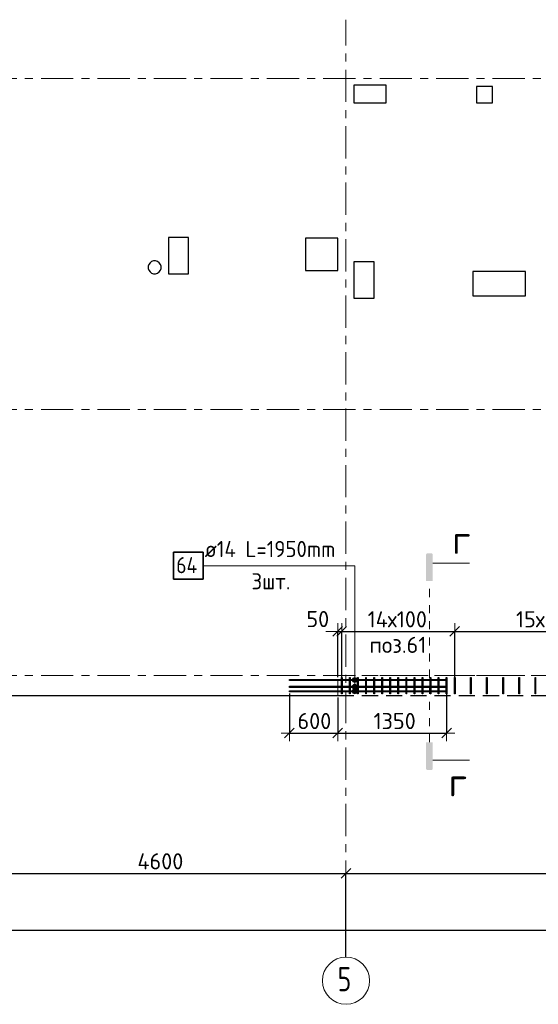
# Model space of a CAD drawing. Header units: metres. Extents: x -38 to 99, y -15 to 21.
# Tile 3 of 48: x 10 to 16, y -4 to 8. Entities that reach past the tile are written whole.
import ezdxf

# ---------------------------------------------------------------- set-up
doc = ezdxf.new("R2010")
doc.units = ezdxf.units.M
doc.header["$PDMODE"] = 65
for name, pattern in [('______11', [0.5, 0.4, -0.05, 0, -0.05]), ('______2', [0.27, 0.2, -0.07]), ('______3', [0.5, 0.4, -0.1]), ('______5', [1.1, 0.8, -0.1, 0.1, -0.1]), ('______9', [0.1, 0, -0.1])]:
    doc.linetypes.add(name, pattern=pattern)
for name, color, linetype, lineweight in [('XR$2$Осевая линия (1)', 7, '______5', 13), ('XR$2$Размерная линия (1)', 7, 'Continuous', 13), ('XR$3$Арм.стержн. Доп. арматура', 180, 'Continuous', 35), ('XR$3$Арм.стержн. Хомут', 240, 'Continuous', 35), ('XR$3$Балка (1)', 7, '______3', 13), ('XR$3$Перекрытие (1)', 7, 'Continuous', 35), ('XR$3$Размерная линия (1)', 7, 'Continuous', 13), ('XR$3$Текст_ общее_1', 7, 'Continuous', 13)]:
    doc.layers.add(name, color=color, linetype=linetype, lineweight=lineweight)
doc.styles.add('ISOCPEUR', font='txt')
doc.dimstyles.new('DIMSTYLE_3', dxfattribs={"dimtxt": 0.2, "dimasz": 0.2, "dimexe": 0, "dimexo": 0, "dimgap": 0.1, "dimtad": 2, "dimdec": 0, "dimlfac": 1000, "dimrnd": 5, "dimzin": 12, "dimdsep": 46, "dimtxsty": 'ISOCPEUR', "dimblk1": 'ALL_ML_STRICH', "dimblk2": 'ALL_ML_STRICH', "dimsah": 1, "dimcen": 0, "dimclrd": 7, "dimclre": 256, "dimclrt": 7, "dimadec": 0, "dimazin": 0, "dimtfac": 1, "dimtdec": 0, "dimtix": 1, "dimtmove": 2, "dimatfit": 3, "dimfxl": 0, "dimtzin": 0, "dimlwd": 0, "dimlwe": -3, "dimarcsym": 0})
doc.dimstyles.new('DIMSTYLE_6', dxfattribs={"dimtxt": 0.2, "dimasz": 0.2, "dimexe": 0, "dimexo": 0, "dimgap": 0.1, "dimtad": 2, "dimdec": 0, "dimlfac": 1000, "dimrnd": 5, "dimzin": 12, "dimdsep": 46, "dimtxsty": 'ISOCPEUR', "dimblk1": 'ALL_ML_STRICH', "dimblk2": 'ALL_ML_STRICH', "dimsah": 1, "dimcen": 0, "dimclrd": 7, "dimclre": 256, "dimclrt": 7, "dimadec": 0, "dimazin": 0, "dimtfac": 1, "dimtdec": 0, "dimtix": 1, "dimtmove": 2, "dimatfit": 3, "dimfxl": 0, "dimtvp": 1.2, "dimtzin": 0, "dimlwd": 0, "dimlwe": -3, "dimarcsym": 0})

# ---------------------------------------------------------------- blocks, each defined once
blk = doc.blocks.new('ALL_ML_STRICH')
at = {"color": 0, "linetype": 'ByBlock', "lineweight": -2}
for p, q in [((-1, 0), (0.5, 0)), ((-0.3, -0.3), (0.3, 0.3)), ((0, -0.5), (0, 0.5))]:
    blk.add_line(p, q, dxfattribs=at)
blk = doc.blocks.new('*D12')
at = {"layer": 'DEFPOINTS', "color": 7, "linetype": 'Continuous', "lineweight": 13, "transparency": 33554687}
for p in [(0.5, -3.103), (0.5, -3.156), (61.6, -3.14)]:
    blk.add_point(p, dxfattribs=at)
at = {"layer": 'XR$2$Размерная линия (1)', "color": 9, "linetype": 'Continuous', "lineweight": -2, "true_color": 0xc7c7c7, "transparency": 33554687}
for p, q in [((0.5, -3.123), (0.5, -3.156)), ((61.6, -3.156), (61.6, -3.156))]:
    blk.add_line(p, q, dxfattribs=at)
at = {"layer": 'XR$2$Размерная линия (1)', "color": 7, "linetype": 'Continuous', "lineweight": -2, "transparency": 33554687}
blk.add_line((0.5, -3.156), (61.6, -3.156), dxfattribs=at)
at = {"layer": 'XR$2$Размерная линия (1)', "color": 7, "linetype": 'Continuous', "lineweight": 13, "transparency": 33554687, "xscale": 0.2, "yscale": 0.2, "zscale": 0.2, "rotation": 180}
blk.add_blockref('ALL_ML_STRICH', (0.5, -3.156), dxfattribs=at)
at = {"layer": 'XR$2$Размерная линия (1)', "color": 7, "linetype": 'Continuous', "lineweight": 13, "transparency": 33554687, "xscale": 0.2, "yscale": 0.2, "zscale": 0.2}
blk.add_blockref('ALL_ML_STRICH', (61.6, -3.156), dxfattribs=at)
at = {"layer": 'XR$2$Размерная линия (1)', "color": 7, "linetype": 'Continuous', "lineweight": 13, "transparency": 33554687, "insert": (31.1, -3.006), "char_height": 0.2, "width": 1, "attachment_point": 5, "style": 'ISOCPEUR'}
blk.add_mtext('\\A1;{61100}', dxfattribs=at)
blk = doc.blocks.new('*D15')
at = {"layer": 'DEFPOINTS', "color": 7, "linetype": 'Continuous', "lineweight": 13, "transparency": 33554687}
for p in [(9.15, -2.452), (9.15, -3.513), (13.75, -3.513)]:
    blk.add_point(p, dxfattribs=at)
at = {"layer": 'XR$2$Размерная линия (1)', "color": 9, "linetype": 'Continuous', "lineweight": -2, "true_color": 0xc7c7c7, "transparency": 33554687}
for p, q in [((9.15, -3.493), (9.15, -2.452)), ((13.75, -3.493), (13.75, -2.452))]:
    blk.add_line(p, q, dxfattribs=at)
at = {"layer": 'XR$2$Размерная линия (1)', "color": 7, "linetype": 'Continuous', "lineweight": -2, "transparency": 33554687}
blk.add_line((9.15, -2.452), (13.75, -2.452), dxfattribs=at)
at = {"layer": 'XR$2$Размерная линия (1)', "color": 7, "linetype": 'Continuous', "lineweight": 13, "transparency": 33554687, "xscale": 0.2, "yscale": 0.2, "zscale": 0.2, "rotation": 180}
blk.add_blockref('ALL_ML_STRICH', (9.15, -2.452), dxfattribs=at)
at = {"layer": 'XR$2$Размерная линия (1)', "color": 7, "linetype": 'Continuous', "lineweight": 13, "transparency": 33554687, "xscale": 0.2, "yscale": 0.2, "zscale": 0.2}
blk.add_blockref('ALL_ML_STRICH', (13.75, -2.452), dxfattribs=at)
at = {"layer": 'XR$2$Размерная линия (1)', "color": 7, "linetype": 'Continuous', "lineweight": 13, "transparency": 33554687, "insert": (11.45, -2.302), "char_height": 0.2, "width": 0.8, "attachment_point": 5, "style": 'ISOCPEUR'}
blk.add_mtext('\\A1;{4600}', dxfattribs=at)
blk = doc.blocks.new('*D16')
at = {"layer": 'DEFPOINTS', "color": 7, "linetype": 'Continuous', "lineweight": 13, "transparency": 33554687}
for p in [(13.75, -2.452), (13.75, -3.513), (19.45, -3.607)]:
    blk.add_point(p, dxfattribs=at)
at = {"layer": 'XR$2$Размерная линия (1)', "color": 9, "linetype": 'Continuous', "lineweight": -2, "true_color": 0xc7c7c7, "transparency": 33554687}
for p, q in [((13.75, -3.493), (13.75, -2.452)), ((19.45, -3.587), (19.45, -2.452))]:
    blk.add_line(p, q, dxfattribs=at)
at = {"layer": 'XR$2$Размерная линия (1)', "color": 7, "linetype": 'Continuous', "lineweight": -2, "transparency": 33554687}
blk.add_line((13.75, -2.452), (19.45, -2.452), dxfattribs=at)
at = {"layer": 'XR$2$Размерная линия (1)', "color": 7, "linetype": 'Continuous', "lineweight": 13, "transparency": 33554687, "xscale": 0.2, "yscale": 0.2, "zscale": 0.2, "rotation": 180}
blk.add_blockref('ALL_ML_STRICH', (13.75, -2.452), dxfattribs=at)
at = {"layer": 'XR$2$Размерная линия (1)', "color": 7, "linetype": 'Continuous', "lineweight": 13, "transparency": 33554687, "xscale": 0.2, "yscale": 0.2, "zscale": 0.2}
blk.add_blockref('ALL_ML_STRICH', (19.45, -2.452), dxfattribs=at)
at = {"layer": 'XR$2$Размерная линия (1)', "color": 7, "linetype": 'Continuous', "lineweight": 13, "transparency": 33554687, "insert": (16.61, -2.302), "char_height": 0.2, "width": 0.8, "attachment_point": 5, "style": 'ISOCPEUR'}
blk.add_mtext('\\A1;{5700}', dxfattribs=at)
blk = doc.blocks.new('*D39')
at = {"layer": 'DEFPOINTS', "color": 7, "linetype": 'Continuous', "lineweight": 13, "transparency": 33554687}
for p in [(13.05, -0.202), (13.65, -0.25), (13.05, -0.713)]:
    blk.add_point(p, dxfattribs=at)
at = {"layer": 'XR$3$Размерная линия (1)', "color": 9, "linetype": 'Continuous', "lineweight": -2, "true_color": 0xc7c7c7, "transparency": 33554687}
for p, q in [((13.05, -0.222), (13.05, -0.713)), ((13.65, -0.27), (13.65, -0.713))]:
    blk.add_line(p, q, dxfattribs=at)
at = {"layer": 'XR$3$Размерная линия (1)', "color": 7, "linetype": 'Continuous', "lineweight": -2, "transparency": 33554687}
blk.add_line((13.05, -0.713), (13.65, -0.713), dxfattribs=at)
at = {"layer": 'XR$3$Размерная линия (1)', "color": 7, "linetype": 'Continuous', "lineweight": 13, "transparency": 33554687, "xscale": 0.2, "yscale": 0.2, "zscale": 0.2, "rotation": 180}
blk.add_blockref('ALL_ML_STRICH', (13.05, -0.713), dxfattribs=at)
at = {"layer": 'XR$3$Размерная линия (1)', "color": 7, "linetype": 'Continuous', "lineweight": 13, "transparency": 33554687, "xscale": 0.2, "yscale": 0.2, "zscale": 0.2}
blk.add_blockref('ALL_ML_STRICH', (13.65, -0.713), dxfattribs=at)
at = {"layer": 'XR$3$Размерная линия (1)', "color": 7, "linetype": 'Continuous', "lineweight": 13, "transparency": 33554687, "insert": (13.36, -0.563), "char_height": 0.2, "width": 0.6, "attachment_point": 5, "style": 'ISOCPEUR'}
blk.add_mtext('\\A1;{600}', dxfattribs=at)
blk = doc.blocks.new('*D40')
at = {"layer": 'DEFPOINTS', "color": 7, "linetype": 'Continuous', "lineweight": 13, "transparency": 33554687}
for p in [(15, -0.202), (13.65, -0.25), (13.65, -0.713)]:
    blk.add_point(p, dxfattribs=at)
at = {"layer": 'XR$3$Размерная линия (1)', "color": 9, "linetype": 'Continuous', "lineweight": -2, "true_color": 0xc7c7c7, "transparency": 33554687}
for p, q in [((15, -0.222), (15, -0.713)), ((13.65, -0.27), (13.65, -0.713))]:
    blk.add_line(p, q, dxfattribs=at)
at = {"layer": 'XR$3$Размерная линия (1)', "color": 7, "linetype": 'Continuous', "lineweight": -2, "transparency": 33554687}
blk.add_line((13.65, -0.713), (15, -0.713), dxfattribs=at)
at = {"layer": 'XR$3$Размерная линия (1)', "color": 7, "linetype": 'Continuous', "lineweight": 13, "transparency": 33554687, "xscale": 0.2, "yscale": 0.2, "zscale": 0.2, "rotation": 180}
blk.add_blockref('ALL_ML_STRICH', (13.65, -0.713), dxfattribs=at)
at = {"layer": 'XR$3$Размерная линия (1)', "color": 7, "linetype": 'Continuous', "lineweight": 13, "transparency": 33554687, "xscale": 0.2, "yscale": 0.2, "zscale": 0.2}
blk.add_blockref('ALL_ML_STRICH', (15, -0.713), dxfattribs=at)
at = {"layer": 'XR$3$Размерная линия (1)', "color": 7, "linetype": 'Continuous', "lineweight": 13, "transparency": 33554687, "insert": (14.355, -0.563), "char_height": 0.2, "width": 0.8, "attachment_point": 5, "style": 'ISOCPEUR'}
blk.add_mtext('\\A1;{1350}', dxfattribs=at)
blk = doc.blocks.new('*D43')
at = {"layer": 'DEFPOINTS', "color": 7, "linetype": 'Continuous', "lineweight": 13, "transparency": 33554687}
for p in [(13.65, 0.548), (13.65, -0.039), (13.7, -0.078)]:
    blk.add_point(p, dxfattribs=at)
at = {"layer": 'XR$3$Размерная линия (1)', "color": 9, "linetype": 'Continuous', "lineweight": -2, "true_color": 0xc7c7c7, "transparency": 33554687}
for p, q in [((13.65, -0.019), (13.65, 0.548)), ((13.7, -0.058), (13.7, 0.548))]:
    blk.add_line(p, q, dxfattribs=at)
at = {"layer": 'XR$3$Размерная линия (1)', "color": 7, "linetype": 'Continuous', "lineweight": -2, "transparency": 33554687}
blk.add_line((13.65, 0.548), (13.7, 0.548), dxfattribs=at)
at = {"layer": 'XR$3$Размерная линия (1)', "color": 7, "linetype": 'Continuous', "lineweight": 13, "transparency": 33554687, "xscale": 0.2, "yscale": 0.2, "zscale": 0.2}
blk.add_blockref('ALL_ML_STRICH', (13.7, 0.548), dxfattribs=at)
at = {"layer": 'XR$3$Размерная линия (1)', "color": 7, "linetype": 'Continuous', "lineweight": 13, "transparency": 33554687, "xscale": 0.2, "yscale": 0.2, "zscale": 0.2, "rotation": 180}
blk.add_blockref('ALL_ML_STRICH', (13.65, 0.548), dxfattribs=at)
at = {"layer": 'XR$3$Размерная линия (1)', "color": 7, "linetype": 'Continuous', "lineweight": 13, "transparency": 33554687, "insert": (13.402, 0.701), "char_height": 0.2, "width": 0.4, "attachment_point": 5, "style": 'ISOCPEUR'}
blk.add_mtext('\\A1;{50}', dxfattribs=at)
blk = doc.blocks.new('*D44')
at = {"layer": 'DEFPOINTS', "color": 7, "linetype": 'Continuous', "lineweight": 13, "transparency": 33554687}
for p in [(13.7, 0.548), (13.7, -0.078), (15.1, -0.059)]:
    blk.add_point(p, dxfattribs=at)
at = {"layer": 'XR$3$Размерная линия (1)', "color": 9, "linetype": 'Continuous', "lineweight": -2, "true_color": 0xc7c7c7, "transparency": 33554687}
for p, q in [((13.7, -0.058), (13.7, 0.548)), ((15.1, -0.039), (15.1, 0.548))]:
    blk.add_line(p, q, dxfattribs=at)
at = {"layer": 'XR$3$Размерная линия (1)', "color": 7, "linetype": 'Continuous', "lineweight": -2, "transparency": 33554687}
blk.add_line((13.7, 0.548), (15.1, 0.548), dxfattribs=at)
at = {"layer": 'XR$3$Размерная линия (1)', "color": 7, "linetype": 'Continuous', "lineweight": 13, "transparency": 33554687, "xscale": 0.2, "yscale": 0.2, "zscale": 0.2, "rotation": 180}
blk.add_blockref('ALL_ML_STRICH', (13.7, 0.548), dxfattribs=at)
at = {"layer": 'XR$3$Размерная линия (1)', "color": 7, "linetype": 'Continuous', "lineweight": 13, "transparency": 33554687, "xscale": 0.2, "yscale": 0.2, "zscale": 0.2}
blk.add_blockref('ALL_ML_STRICH', (15.1, 0.548), dxfattribs=at)
at = {"layer": 'XR$3$Размерная линия (1)', "color": 7, "linetype": 'Continuous', "lineweight": 13, "transparency": 33554687, "insert": (14.02, 0.798), "char_height": 0.2, "width": 0.01, "attachment_point": 1, "line_spacing_factor": 0.60241, "style": 'ISOCPEUR'}
blk.add_mtext('14х100', dxfattribs=at)
blk = doc.blocks.new('*D45')
at = {"layer": 'DEFPOINTS', "color": 7, "linetype": 'Continuous', "lineweight": 13, "transparency": 33554687}
for p in [(15.1, 0.548), (15.1, -0.059), (18.1, -0.066)]:
    blk.add_point(p, dxfattribs=at)
at = {"layer": 'XR$3$Размерная линия (1)', "color": 9, "linetype": 'Continuous', "lineweight": -2, "true_color": 0xc7c7c7, "transparency": 33554687}
for p, q in [((15.1, -0.039), (15.1, 0.548)), ((18.1, -0.046), (18.1, 0.548))]:
    blk.add_line(p, q, dxfattribs=at)
at = {"layer": 'XR$3$Размерная линия (1)', "color": 7, "linetype": 'Continuous', "lineweight": -2, "transparency": 33554687}
blk.add_line((15.1, 0.548), (18.1, 0.548), dxfattribs=at)
at = {"layer": 'XR$3$Размерная линия (1)', "color": 7, "linetype": 'Continuous', "lineweight": 13, "transparency": 33554687, "xscale": 0.2, "yscale": 0.2, "zscale": 0.2, "rotation": 180}
blk.add_blockref('ALL_ML_STRICH', (15.1, 0.548), dxfattribs=at)
at = {"layer": 'XR$3$Размерная линия (1)', "color": 7, "linetype": 'Continuous', "lineweight": 13, "transparency": 33554687, "xscale": 0.2, "yscale": 0.2, "zscale": 0.2}
blk.add_blockref('ALL_ML_STRICH', (18.1, 0.548), dxfattribs=at)
at = {"layer": 'XR$3$Размерная линия (1)', "color": 7, "linetype": 'Continuous', "lineweight": 13, "transparency": 33554687, "insert": (15.86, 0.798), "char_height": 0.2, "width": 0.01, "attachment_point": 1, "line_spacing_factor": 0.60241, "style": 'ISOCPEUR'}
blk.add_mtext('15х200=3000', dxfattribs=at)

msp = doc.modelspace()

# ---------------------------------------------------------------- hatches: boundary and pattern name
at = {"linetype": 'Continuous', "lineweight": 25, "true_color": 0x000000, "transparency": 33554687}
for points in [[(14.8285, 1.4992), (14.828, 1.5017), (14.8271, 1.5041), (14.826, 1.5064), (14.8246, 1.5086), (14.8229, 1.5105), (14.821, 1.5122), (14.8189, 1.5136), (14.8166, 1.5147), (14.8141, 1.5155), (14.8116, 1.516), (14.8091, 1.5162), (14.7646, 1.5162), (14.762, 1.516), (14.7595, 1.5155), (14.7571, 1.5147), (14.7548, 1.5136), (14.7527, 1.5122), (14.7508, 1.5105), (14.7491, 1.5086), (14.7476, 1.5064), (14.7465, 1.5041), (14.7457, 1.5017), (14.7452, 1.4992), (14.745, 1.4967), (14.745, 1.1717), (14.8286, 1.1717), (14.8286, 1.4967)], [(14.8285, -1.1538), (14.8286, -1.1512), (14.8286, -0.8262), (14.745, -0.8262), (14.745, -1.1512), (14.7452, -1.1538), (14.7457, -1.1563), (14.7465, -1.1587), (14.7476, -1.161), (14.7491, -1.1631), (14.7508, -1.165), (14.7527, -1.1667), (14.7548, -1.1681), (14.7571, -1.1693), (14.7595, -1.1701), (14.762, -1.1706), (14.7646, -1.1708), (14.8091, -1.1708), (14.8116, -1.1706), (14.8141, -1.1701), (14.8166, -1.1693), (14.8189, -1.1681), (14.821, -1.1667), (14.8229, -1.165), (14.8246, -1.1631), (14.826, -1.161), (14.8271, -1.1587), (14.828, -1.1563)]]:
    msp.add_hatch(color=18, dxfattribs=at).paths.add_polyline_path(points)
at = {"layer": 'XR$3$Арм.стержн. Доп. арматура', "linetype": 'Continuous', "lineweight": 13, "transparency": 33554687}
for points in [[(13.8859, -0.0398), (13.8343, -0.0398), (13.8301, -0.0548)], [(13.8859, -0.0398), (13.8301, -0.0548), (13.8901, -0.0548)], [(13.8901, -0.0548), (13.8301, -0.0548), (13.8343, -0.0698)], [(13.8751, -0.029), (13.8451, -0.029), (13.8343, -0.0398)], [(13.8751, -0.029), (13.8343, -0.0398), (13.8859, -0.0398)], [(13.8901, -0.0548), (13.8343, -0.0698), (13.8859, -0.0698)], [(13.8859, -0.0698), (13.8343, -0.0698), (13.8451, -0.0806)], [(13.8751, -0.1139), (13.8451, -0.1139), (13.8343, -0.1247)], [(13.8751, -0.1139), (13.8343, -0.1247), (13.8859, -0.1247)], [(13.8451, -0.029), (13.8751, -0.029), (13.8601, -0.0248)], [(13.8859, -0.0698), (13.8451, -0.0806), (13.8751, -0.0806)], [(13.8751, -0.0806), (13.8451, -0.0806), (13.8601, -0.0848)], [(13.8451, -0.1139), (13.8751, -0.1139), (13.8601, -0.1097)], [(13.8859, -0.1247), (13.8343, -0.1247), (13.8301, -0.1397)], [(13.8859, -0.1247), (13.8301, -0.1397), (13.8901, -0.1397)], [(13.8901, -0.1397), (13.8301, -0.1397), (13.8343, -0.1547)], [(13.8859, -0.1798), (13.8343, -0.1798), (13.8301, -0.1948)], [(13.8859, -0.1798), (13.8301, -0.1948), (13.8901, -0.1948)], [(13.8901, -0.1948), (13.8301, -0.1948), (13.8343, -0.2098)], [(13.8901, -0.1397), (13.8343, -0.1547), (13.8859, -0.1547)], [(13.8859, -0.1547), (13.8343, -0.1547), (13.8451, -0.1655)], [(13.8751, -0.169), (13.8451, -0.169), (13.8343, -0.1798)], [(13.8751, -0.169), (13.8343, -0.1798), (13.8859, -0.1798)], [(13.8901, -0.1948), (13.8343, -0.2098), (13.8859, -0.2098)], [(13.8859, -0.2098), (13.8343, -0.2098), (13.8451, -0.2206)], [(13.8859, -0.1547), (13.8451, -0.1655), (13.8751, -0.1655)], [(13.8451, -0.169), (13.8751, -0.169), (13.8601, -0.1648)], [(13.8751, -0.1655), (13.8451, -0.1655), (13.8601, -0.1697)], [(13.8859, -0.2098), (13.8451, -0.2206), (13.8751, -0.2206)], [(13.8751, -0.2206), (13.8451, -0.2206), (13.8601, -0.2248)]]:
    msp.add_hatch(color=7, dxfattribs=at).paths.add_polyline_path(points)

# ---------------------------------------------------------------- linework, layer by layer
at = {"color": 7, "linetype": 'Continuous', "lineweight": 13, "transparency": 33554687}
for p, q in [((14.8286, 1.3947), (15.2854, 1.3947)), ((14.8286, -1.0492), (15.2854, -1.0492))]:
    msp.add_line(p, q, dxfattribs=at)
at = {"color": 7, "linetype": '______9', "lineweight": 13, "transparency": 33554687}
msp.add_line((14.7868, -0.8262), (14.7868, 1.1717), dxfattribs=at)
at = {"layer": 'XR$2$Осевая линия (1)', "color": 253, "linetype": '______11', "lineweight": 13, "true_color": 0xa0a0a0, "transparency": 33554687}
for p, q in [((13.75, -3.39), (13.75, 8.13)), ((-2.63, 7.4), (62.6, 7.4)), ((-2.63, 3.3), (62.6, 3.3)), ((-2.63, 0), (62.6, 0))]:
    msp.add_line(p, q, dxfattribs=at)
at = {"layer": 'XR$2$Осевая линия (1)', "color": 7, "linetype": 'Continuous', "lineweight": 13, "transparency": 33554687}
msp.add_circle((13.7524, -3.7819), 0.2924, dxfattribs=at)
at = {"layer": 'XR$3$Арм.стержн. Доп. арматура', "color": 7, "linetype": 'Continuous', "lineweight": 13, "transparency": 33554687}
for p, q in [((11.9801, 1.3623), (13.8601, 1.3623)), ((13.8601, 1.3623), (13.8601, -0.1948)), ((13.8601, 1.3623), (13.8601, -0.1397)), ((13.8601, 1.3623), (13.8601, -0.0548)), ((13.8301, -0.0548), (13.8301, -0.0548)), ((13.8601, -0.0248), (13.8601, -0.0248)), ((13.8601, -0.0848), (13.8601, -0.0848)), ((13.8601, -0.1097), (13.8601, -0.1097)), ((13.8901, -0.0548), (13.8901, -0.0548)), ((13.8301, -0.1397), (13.8301, -0.1397)), ((13.8301, -0.1948), (13.8301, -0.1948)), ((13.8601, -0.1648), (13.8601, -0.1648)), ((13.8601, -0.1697), (13.8601, -0.1697)), ((13.8601, -0.2248), (13.8601, -0.2248)), ((13.8901, -0.1397), (13.8901, -0.1397)), ((13.8901, -0.1948), (13.8901, -0.1948))]:
    msp.add_line(p, q, dxfattribs=at)
at = {"layer": 'XR$3$Арм.стержн. Доп. арматура', "color": 7, "linetype": 'Continuous', "lineweight": 35, "transparency": 33554687}
msp.add_lwpolyline([(11.6135, 1.1957), (11.9801, 1.1957), (11.9801, 1.529), (11.6135, 1.529), (11.6135, 1.1957)], dxfattribs=at)
at = {"layer": 'XR$3$Арм.стержн. Доп. арматура', "color": 7, "linetype": 'Continuous', "lineweight": 25, "transparency": 33554687}
for points in [[(13.0501, -0.0478), (15.0001, -0.0478), (15.0001, -0.0618), (13.0501, -0.0618), (13.0501, -0.0478)], [(13.0501, -0.1327), (15.0001, -0.1327), (15.0001, -0.1467), (13.0501, -0.1467), (13.0501, -0.1327)], [(13.0501, -0.1878), (15.0001, -0.1878), (15.0001, -0.2018), (13.0501, -0.2018), (13.0501, -0.1878)]]:
    msp.add_lwpolyline(points, dxfattribs=at)
at = {"layer": 'XR$3$Арм.стержн. Доп. арматура', "color": 7, "linetype": 'Continuous', "lineweight": 13, "transparency": 33554687}
for centre in [(13.8601, -0.0548), (13.8601, -0.1397), (13.8601, -0.1948)]:
    msp.add_circle(centre, 0.03, dxfattribs=at)
at = {"layer": 'XR$3$Арм.стержн. Хомут', "color": 40, "linetype": 'Continuous', "lineweight": 25, "transparency": 33554687}
for points in [[(13.6961, -0.2248), (13.6961, -0.0247), (13.7041, -0.0247), (13.7041, -0.2248), (13.6961, -0.2248)], [(13.7961, -0.2248), (13.7961, -0.0247), (13.8041, -0.0247), (13.8041, -0.2248), (13.7961, -0.2248)], [(13.8961, -0.2248), (13.8961, -0.0247), (13.9041, -0.0247), (13.9041, -0.2248), (13.8961, -0.2248)], [(13.9961, -0.2248), (13.9961, -0.0247), (14.0041, -0.0247), (14.0041, -0.2248), (13.9961, -0.2248)], [(14.0961, -0.2248), (14.0961, -0.0247), (14.1041, -0.0247), (14.1041, -0.2248), (14.0961, -0.2248)], [(14.1961, -0.2248), (14.1961, -0.0247), (14.2041, -0.0247), (14.2041, -0.2248), (14.1961, -0.2248)], [(14.2961, -0.2248), (14.2961, -0.0247), (14.3041, -0.0247), (14.3041, -0.2248), (14.2961, -0.2248)], [(14.3961, -0.2248), (14.3961, -0.0247), (14.4041, -0.0247), (14.4041, -0.2248), (14.3961, -0.2248)], [(14.4961, -0.2248), (14.4961, -0.0247), (14.5041, -0.0247), (14.5041, -0.2248), (14.4961, -0.2248)], [(14.5961, -0.2248), (14.5961, -0.0247), (14.6041, -0.0247), (14.6041, -0.2248), (14.5961, -0.2248)], [(14.6961, -0.2248), (14.6961, -0.0247), (14.7041, -0.0247), (14.7041, -0.2248), (14.6961, -0.2248)], [(14.7961, -0.2248), (14.7961, -0.0247), (14.8041, -0.0247), (14.8041, -0.2248), (14.7961, -0.2248)], [(14.8961, -0.2248), (14.8961, -0.0247), (14.9041, -0.0247), (14.9041, -0.2248), (14.8961, -0.2248)], [(14.9961, -0.2248), (14.9961, -0.0247), (15.0041, -0.0247), (15.0041, -0.2248), (14.9961, -0.2248)], [(15.0961, -0.2248), (15.0961, -0.0247), (15.1041, -0.0247), (15.1041, -0.2248), (15.0961, -0.2248)], [(15.2961, -0.2248), (15.2961, -0.0247), (15.3041, -0.0247), (15.3041, -0.2248), (15.2961, -0.2248)], [(15.4961, -0.2248), (15.4961, -0.0247), (15.5041, -0.0247), (15.5041, -0.2248), (15.4961, -0.2248)], [(15.6961, -0.2248), (15.6961, -0.0247), (15.7041, -0.0247), (15.7041, -0.2248), (15.6961, -0.2248)], [(15.8961, -0.2248), (15.8961, -0.0247), (15.9041, -0.0247), (15.9041, -0.2248), (15.8961, -0.2248)], [(16.0961, -0.2248), (16.0961, -0.0247), (16.1041, -0.0247), (16.1041, -0.2248), (16.0961, -0.2248)]]:
    msp.add_lwpolyline(points, dxfattribs=at)
at = {"layer": 'XR$3$Балка (1)', "color": 7, "linetype": '______2', "lineweight": 25, "transparency": 33554687}
msp.add_line((19.55, -0.2495), (13.6501, -0.2498), dxfattribs=at)
at = {"layer": 'XR$3$Перекрытие (1)', "color": 7, "linetype": 'Continuous', "lineweight": 25, "transparency": 33554687}
for p, q in [((13.849, 7.3202), (13.849, 7.1002)), ((14.249, 7.3202), (13.849, 7.3202)), ((14.249, 7.1002), (14.249, 7.3202)), ((15.37, 7.3002), (15.37, 7.1002)), ((15.57, 7.3002), (15.37, 7.3002)), ((15.57, 7.1002), (15.57, 7.3002)), ((13.849, 7.1002), (14.249, 7.1002)), ((15.37, 7.1002), (15.57, 7.1002)), ((11.5495, 5.4303), (11.5495, 4.9803)), ((11.7995, 5.4303), (11.5495, 5.4303)), ((11.7995, 4.9803), (11.7995, 5.4303)), ((13.2501, 5.42), (13.2501, 5.02)), ((13.6501, 5.42), (13.2501, 5.42)), ((13.6501, 5.02), (13.6501, 5.42)), ((11.3417, 5.1322), (11.3213, 5.1174)), ((11.3657, 5.14), (11.3417, 5.1322)), ((11.391, 5.14), (11.3657, 5.14)), ((11.415, 5.1322), (11.391, 5.14)), ((11.4354, 5.1174), (11.415, 5.1322)), ((13.85, 5.1303), (13.85, 4.6803)), ((14.1, 5.1303), (13.85, 5.1303)), ((14.1, 4.6803), (14.1, 5.1303)), ((11.3065, 5.0969), (11.2987, 5.0729)), ((11.2987, 5.0729), (11.2987, 5.0477)), ((11.2987, 5.0477), (11.3065, 5.0237)), ((11.3213, 5.1174), (11.3065, 5.0969)), ((11.3065, 5.0237), (11.3213, 5.0033)), ((11.4502, 5.0969), (11.4354, 5.1174)), ((11.4354, 5.0033), (11.4502, 5.0237)), ((11.458, 5.0729), (11.4502, 5.0969)), ((11.4502, 5.0237), (11.458, 5.0477)), ((11.458, 5.0477), (11.458, 5.0729)), ((13.2501, 5.02), (13.6501, 5.02)), ((15.327, 5.007), (15.327, 4.707)), ((15.977, 5.007), (15.327, 5.007)), ((15.977, 4.707), (15.977, 5.007)), ((11.3213, 5.0033), (11.3417, 4.9885)), ((11.3417, 4.9885), (11.3657, 4.9807)), ((11.3657, 4.9807), (11.391, 4.9807)), ((11.391, 4.9807), (11.415, 4.9885)), ((11.415, 4.9885), (11.4354, 5.0033)), ((11.5495, 4.9803), (11.7995, 4.9803)), ((13.85, 4.6803), (14.1, 4.6803)), ((15.327, 4.707), (15.977, 4.707)), ((13.6501, -0.2498), (0.25, -0.2498))]:
    msp.add_line(p, q, dxfattribs=at)
at = {"layer": 'XR$3$Перекрытие (1)', "color": 7, "linetype": '______2', "lineweight": 18, "transparency": 33554687}
for p, q in [((13.6501, 0.0002), (19.55, 0.0005)), ((13.6501, -0.2498), (13.6501, 0.0002))]:
    msp.add_line(p, q, dxfattribs=at)

# ---------------------------------------------------------------- texts
at = {"color": 7, "linetype": 'Continuous', "lineweight": 13, "transparency": 33554687, "char_height": 0.35, "width": 0.381111, "attachment_point": 5, "style": 'ISOCPEUR'}
for insert in [(15.1827, 1.6837), (15.1383, -1.3215)]:
    msp.add_mtext('\\A1;{\\fISOCPEUR|i0|b0;\\H0.350000;\\W1.000000;\\C7;г}\\P', dxfattribs=dict(at, insert=insert))
at = {"layer": 'XR$2$Осевая линия (1)', "color": 7, "linetype": 'Continuous', "lineweight": 13, "transparency": 33554687, "insert": (13.6474, -3.9124), "char_height": 0.3, "width": 0.326407, "attachment_point": 7, "style": 'ISOCPEUR'}
msp.add_mtext('\\W0.78;5', dxfattribs=at)
at = {"layer": 'XR$3$Арм.стержн. Доп. арматура', "color": 7, "linetype": 'Continuous', "lineweight": 25, "transparency": 33554687, "char_height": 0.2, "attachment_point": 7, "style": 'ISOCPEUR'}
for s, insert, width in [('\\W0.94;ø14 L=1950mm ', (12.0001, 1.469), 1.933176), ('\\W0.88;64', (11.6468, 1.269), 0.387995), ('\\W0.94;3шт. ', (12.5801, 1.069), 0.774191)]:
    msp.add_mtext(s, dxfattribs=dict(at, insert=insert, width=width))
at = {"layer": 'XR$3$Текст_ общее_1', "color": 7, "linetype": 'Continuous', "lineweight": 13, "transparency": 33554687, "insert": (14.3962, 0.381), "char_height": 0.2, "width": 0.799873, "attachment_point": 5, "style": 'ISOCPEUR'}
msp.add_mtext('\\A1;{\\fISOCPEUR|i0|b0;\\H0.200000;\\W1.000000;\\C7;поз.61}\\P', dxfattribs=at)

# ---------------------------------------------------------------- dimensions: what is measured, and where the dimension line sits
at = {"layer": 'XR$2$Размерная линия (1)', "color": 7, "linetype": 'Continuous', "lineweight": 13, "transparency": 33554687}
for base, p1, p2, picture, middle in [((13.75, -2.452), (9.15, -3.4932), (13.75, -3.4932), '*D15', (11.45, -2.302)), ((19.45, -2.452), (13.75, -3.4932), (19.45, -3.5875), '*D16', (16.61, -2.302)), ((61.6, -3.1563), (0.5, -3.1233), (61.6, -3.1563), '*D12', (31.1, -3.0063))]:
    dim = msp.add_linear_dim(base=base, p1=p1, p2=p2, dimstyle='DIMSTYLE_3', override={"dimpost": '<>', "dimclrd": 7, "dimclre": 9, "dimclrt": 7, "dimlwd": 0, "dimlwe": 65533}, dxfattribs=at)
    dim.commit()
    dim.dimension.update_dxf_attribs({"geometry": picture, "text_midpoint": middle, "dimtype": 160})
at = {"layer": 'XR$3$Размерная линия (1)', "color": 7, "linetype": 'Continuous', "lineweight": 13, "transparency": 33554687}
for base, p1, p2, dimstyle, picture, middle in [((13.7001, 0.5484), (13.6501, -0.0186), (13.7001, -0.0577), 'DIMSTYLE_6', '*D43', (13.4024, 0.7008)), ((13.6501, -0.7132), (13.0501, -0.2218), (13.6501, -0.2698), 'DIMSTYLE_3', '*D39', (13.3601, -0.5632)), ((15.0001, -0.7132), (13.6501, -0.2698), (15.0001, -0.2218), 'DIMSTYLE_3', '*D40', (14.3551, -0.5632))]:
    dim = msp.add_linear_dim(base=base, p1=p1, p2=p2, dimstyle=dimstyle, override={"dimpost": '<>', "dimclrd": 7, "dimclre": 9, "dimclrt": 7, "dimlwd": 0, "dimlwe": 65533}, dxfattribs=at)
    dim.commit()
    dim.dimension.update_dxf_attribs({"geometry": picture, "text_midpoint": middle, "dimtype": 160})
for base, p1, p2, text, picture, middle in [((15.1001, 0.5484), (13.7001, -0.0577), (15.1001, -0.0387), '14х100', '*D44', (14.4001, 0.6484)), ((18.1, 0.5484), (15.1001, -0.0387), (18.1, -0.046), '15х200=3000', '*D45', (16.6001, 0.6484))]:
    dim = msp.add_linear_dim(base=base, p1=p1, p2=p2, text=text, dimstyle='DIMSTYLE_3', override={"dimpost": '<>', "dimclrd": 7, "dimclre": 9, "dimclrt": 7, "dimlwd": 0, "dimlwe": 65533}, dxfattribs=at)
    dim.commit()
    dim.dimension.update_dxf_attribs({"geometry": picture, "text_midpoint": middle, "dimtype": 160})

doc.saveas('drawing.dxf')
